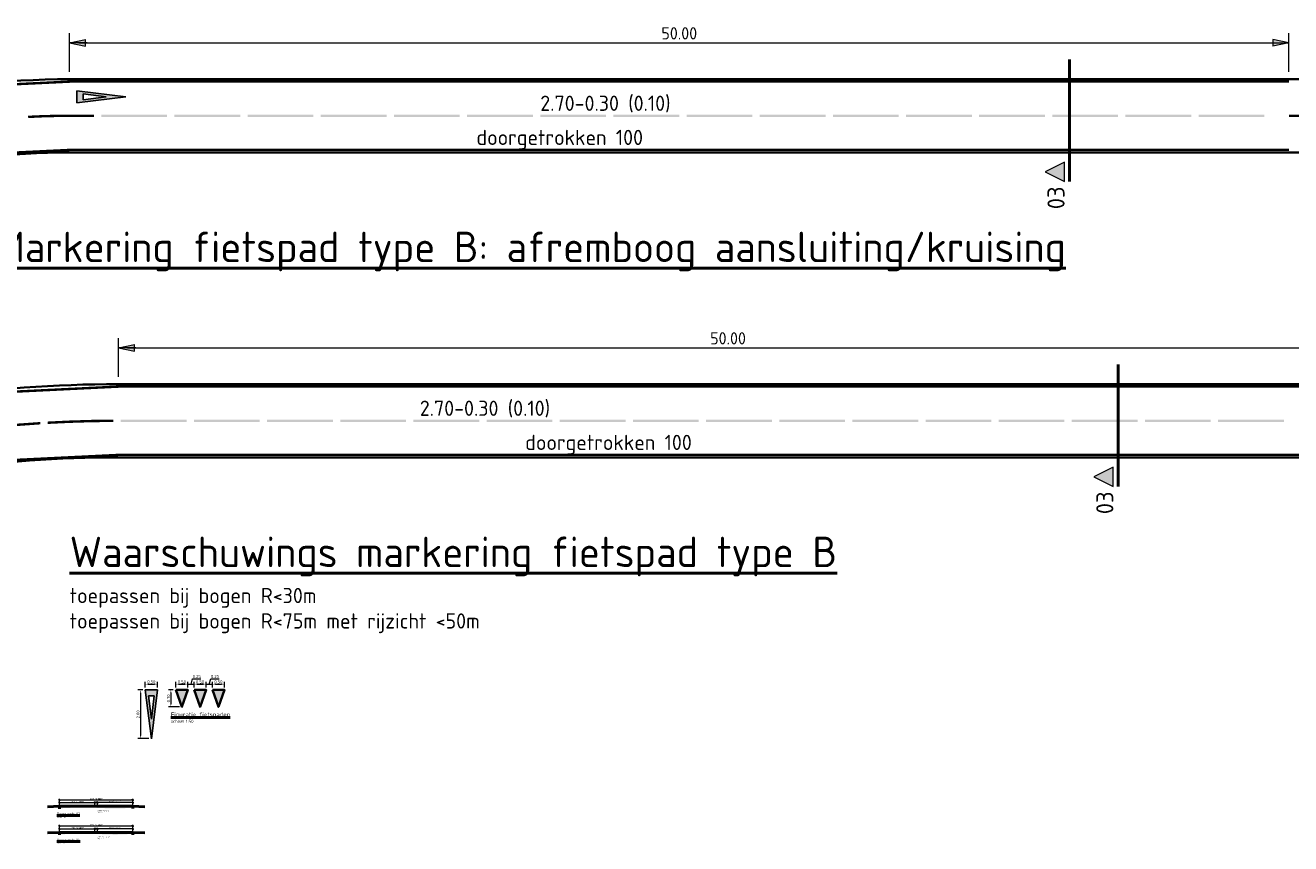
# Model space of a CAD drawing. Header units: metres. Extents: x -699 to 2316, y -1199 to 781.
# Tile 189 of 256: x 89 to 141, y -108 to -74. Entities that reach past the tile are written whole.
import ezdxf
from ezdxf.enums import TextEntityAlignment as Align

# ---------------------------------------------------------------- set-up
doc = ezdxf.new("R2010")
doc.units = ezdxf.units.M
doc.header["$PDMODE"] = 1
doc.linetypes.add('XX-CENTER', pattern=[8, 5, -1, 1, -1])
for name, color, linetype, lineweight in [('mk-nw-algemeen', 7, 'Continuous', 25), ('N-WE-VH-KANTVERHARDING-G', 210, 'Continuous', 35), ('N-WE-VH-KANTVERHARDING-GD', 210, 'Continuous', 50), ('N-WE-VW-MARKERING_DWARS_DRIEHOEK_5070-G', 7, 'VW-HAAIETAND70-L-N', 35), ('N-WE-VW-MARKERING_LANGS_STREEP_DOORGETROKKEN_010-G', 7, 'Continuous', 13), ('X-XX-AL-M', 7, 'Continuous', 18), ('X-XX-AL-T25', 7, 'Continuous', 25), ('X-XX-AL-T50', 130, 'Continuous', 50), ('X-XX-AL-VERWIJZING_DOORSNEDE-G', 7, 'XX-CENTER', 18)]:
    doc.layers.add(name, color=color, linetype=linetype, lineweight=lineweight)
doc.styles.add('NLCS-ISO', font='NLCS-ISO.ttf')
doc.styles.add('NLCS-ISO Standaard', font='NLCS-ISO.ttf')
doc.styles.add('NLCS-ISO-M50-T25', font='NLCS-ISO.ttf', dxfattribs={"height": 0.125})
doc.styles.add('rtw_iso', font='iso-rtw.shx')
doc.linetypes.add('VW-HAAIETAND70-L-N', pattern='A,0,-0.5,[149,NLCS.SHX,S=1,R=0,X=-0.625,Y=0],-0.5', length=1)
doc.dimstyles.new('NLCS-M200-T25-Pijl', dxfattribs={"dimtxt": 0.5, "dimasz": 0.375, "dimexe": 0.4, "dimexo": 0.4, "dimgap": 0.14, "dimtad": 1, "dimlfac": -1, "dimzin": 0, "dimdsep": 46, "dimtxsty": 'NLCS-ISO Standaard', "dimblk": 'Pijl', "dimblk1": 'Pijl', "dimblk2": 'Pijl', "dimcen": 2.5, "dimdle": 2, "dimclrd": 256, "dimclre": 256, "dimclrt": 256, "dimadec": 0, "dimazin": 0, "dimtfac": 1, "dimtofl": 0, "dimtmove": 0, "dimatfit": 3, "dimldrblk": 'Pijl', "dimfxl": 1, "dimtolj": 1, "dimtzin": 0, "dimlwd": 18, "dimlwe": 18, "dimarcsym": 0})
doc.dimstyles.new('NLCS-M50-T25-PIJL_A_L2_H1', dxfattribs={"dimscale": 0.05, "dimtxt": 2.5, "dimasz": 2.5, "dimexe": 2, "dimexo": 2, "dimgap": 0.7, "dimtad": 1, "dimzin": 0, "dimdsep": 46, "dimtxsty": 'NLCS-ISO-M50-T25', "dimcen": 0, "dimdle": 2, "dimclrd": 256, "dimclre": 256, "dimclrt": 256, "dimadec": 1, "dimazin": 0, "dimtfac": 1, "dimtdec": 3, "dimtofl": 0, "dimtmove": 0, "dimatfit": 3, "dimfxl": 2, "dimtfillclr": 256, "dimtolj": 1, "dimtzin": 0, "dimlwd": -1, "dimlwe": -1, "dimarcsym": 0})
doc.dimstyles.new('RTW-LGO-20-B', dxfattribs={"dimtxt": 0.05, "dimasz": 0.01, "dimexe": 0.04, "dimexo": 0.04, "dimgap": 0.014, "dimtad": 1, "dimdec": 0, "dimlfac": 1000, "dimzin": 0, "dimdsep": 46, "dimtxsty": 'rtw_iso', "dimblk1": 'RTW-TIC-V1', "dimblk2": 'RTW-TIC-V1', "dimsah": 1, "dimcen": 2.5, "dimdle": 2, "dimclrd": 8, "dimclre": 8, "dimclrt": 256, "dimaunit": 2, "dimadec": 6, "dimazin": 0, "dimtfac": 1, "dimtdec": 4, "dimtmove": 0, "dimatfit": 0, "dimldrblk": 'RTW-TIC-V1', "dimfxl": 1, "dimtolj": 1, "dimtzin": 0, "dimlwd": 18, "dimlwe": 18, "dimarcsym": 0})

# ---------------------------------------------------------------- blocks, each defined once
blk = doc.blocks.new('Pijl')
h = blk.add_hatch(color=256)
h.paths.add_polyline_path([(0, 0), (-1.75, 0.35), (-1.75, 0)])
h.paths.add_polyline_path([(-1.75, 0), (-1.75, -0.35), (0, 0)])
for p, q in [((-1.9, 0), (0, 0)), ((0, 0), (-1.75, 0.35)), ((-1.75, 0.35), (-1.75, -0.35)), ((0, 0), (-1.75, -0.35))]:
    blk.add_line(p, q)
blk = doc.blocks.new('*D2370')
at = {"layer": 'Defpoints', "color": 0, "transparency": 16777216}
for p in [(142.904, -87.367), (92.904, -88.956), (142.904, -88.956)]:
    blk.add_point(p, dxfattribs=at)
at = {"layer": 'X-XX-AL-M', "lineweight": 18, "transparency": 16777216}
for p, q in [((92.904, -88.556), (92.904, -86.967)), ((142.904, -88.556), (142.904, -86.967)), ((93.279, -87.367), (142.529, -87.367))]:
    blk.add_line(p, q, dxfattribs=at)
at = {"layer": 'X-XX-AL-M', "lineweight": 18, "transparency": 16777216, "xscale": 0.375, "yscale": 0.375, "zscale": 0.375, "rotation": 180}
blk.add_blockref('Pijl', (92.904, -87.367), dxfattribs=at)
at = {"layer": 'X-XX-AL-M', "lineweight": 18, "transparency": 16777216, "xscale": 0.375, "yscale": 0.375, "zscale": 0.375}
blk.add_blockref('Pijl', (142.904, -87.367), dxfattribs=at)
at = {"layer": 'X-XX-AL-M', "transparency": 16777216, "insert": (117.904, -86.977), "char_height": 0.5, "attachment_point": 5, "style": 'NLCS-ISO Standaard'}
blk.add_mtext('\\A1;50.00', dxfattribs=at)
blk = doc.blocks.new('voorrang_250')
h = blk.add_hatch(color=256)
h.paths.add_polyline_path([(0.25, 2), (0, 2), (-0.25, 2), (0, 0)])
h.paths.add_polyline_path([(0.118, 1.75), (0, 0.806), (-0.118, 1.75), (0, 1.75)], flags=16)
for p, q in [((0, 0), (-0.25, 2)), ((0, 2), (-0.25, 2)), ((0, 0.806), (-0.118, 1.75)), ((0, 1.75), (-0.118, 1.75)), ((0, 0), (0.25, 2)), ((0, 2), (0.25, 2)), ((0, 0.806), (0.118, 1.75)), ((0, 1.75), (0.118, 1.75))]:
    blk.add_line(p, q)
blk = doc.blocks.new('*D2371')
at = {"layer": 'Defpoints', "color": 0, "transparency": 16777216}
for p in [(140.904, -74.867), (90.904, -76.456), (140.904, -76.456)]:
    blk.add_point(p, dxfattribs=at)
at = {"layer": 'X-XX-AL-M', "lineweight": 18, "transparency": 16777216}
for p, q in [((90.904, -76.056), (90.904, -74.467)), ((140.904, -76.056), (140.904, -74.467)), ((91.279, -74.867), (140.529, -74.867))]:
    blk.add_line(p, q, dxfattribs=at)
at = {"layer": 'X-XX-AL-M', "lineweight": 18, "transparency": 16777216, "xscale": 0.375, "yscale": 0.375, "zscale": 0.375, "rotation": 180}
blk.add_blockref('Pijl', (90.904, -74.867), dxfattribs=at)
at = {"layer": 'X-XX-AL-M', "lineweight": 18, "transparency": 16777216, "xscale": 0.375, "yscale": 0.375, "zscale": 0.375}
blk.add_blockref('Pijl', (140.904, -74.867), dxfattribs=at)
at = {"layer": 'X-XX-AL-M', "transparency": 16777216, "insert": (115.904, -74.477), "char_height": 0.5, "attachment_point": 5, "style": 'NLCS-ISO Standaard'}
blk.add_mtext('\\A1;50.00', dxfattribs=at)
blk = doc.blocks.new('DP')
at = {"linetype": 'Continuous'}
blk.add_hatch(color=256, dxfattribs=at).paths.add_polyline_path([(4, 1), (2, 5), (0, 1)])
at = {"linetype": 'Continuous', "flags": 128}
blk.add_lwpolyline([(4, 1), (2, 5), (0, 1), (4, 1)], dxfattribs=at)
at = {"lineweight": 35, "style": 'rtw_iso'}
blk.add_attdef('DP', text='', height=3.5, rotation=360, dxfattribs=at).set_placement((-1, 1), align=Align.RIGHT)
blk = doc.blocks.new('RTW-TIC-V1')
at = {"color": 0, "lineweight": 18}
for p, q in [((0, 0), (-5, 0)), ((-1.4, -1.4), (1.4, 1.4)), ((0, 0), (0, 4)), ((0, 0), (4, 0)), ((0, 0), (0, -4))]:
    blk.add_line(p, q, dxfattribs=at)
blk = doc.blocks.new('*D2390')
at = {"layer": 'Defpoints', "color": 0, "transparency": 16777216}
for p in [(90.493, -107.224), (93.493, -106.96), (93.493, -107.224)]:
    blk.add_point(p, dxfattribs=at)
at = {"layer": 'X-XX-AL-M', "color": 8, "lineweight": 18, "transparency": 16777216}
for p, q in [((90.493, -107.184), (90.493, -106.92)), ((90.503, -106.96), (93.483, -106.96)), ((93.493, -107.184), (93.493, -106.92))]:
    blk.add_line(p, q, dxfattribs=at)
at = {"layer": 'X-XX-AL-M', "color": 8, "lineweight": 18, "transparency": 16777216, "xscale": 0.01, "yscale": 0.01, "zscale": 0.01, "rotation": 180}
blk.add_blockref('RTW-TIC-V1', (90.493, -106.96), dxfattribs=at)
at = {"layer": 'X-XX-AL-M', "color": 8, "lineweight": 18, "transparency": 16777216, "xscale": 0.01, "yscale": 0.01, "zscale": 0.01}
blk.add_blockref('RTW-TIC-V1', (93.493, -106.96), dxfattribs=at)
at = {"layer": 'X-XX-AL-M', "transparency": 16777216, "insert": (91.993, -106.916), "char_height": 0.05, "attachment_point": 5, "style": 'NLCS-ISO'}
blk.add_mtext('\\A1;3000 (variabel)', dxfattribs=at)
blk = doc.blocks.new('*D2391')
at = {"layer": 'Defpoints', "color": 0, "transparency": 16777216}
for p in [(90.493, -107.224), (91.943, -107.076), (91.943, -107.204)]:
    blk.add_point(p, dxfattribs=at)
at = {"layer": 'X-XX-AL-M', "color": 8, "lineweight": 18, "transparency": 16777216}
for p, q in [((90.493, -107.184), (90.493, -107.036)), ((90.503, -107.076), (91.933, -107.076)), ((91.943, -107.164), (91.943, -107.036))]:
    blk.add_line(p, q, dxfattribs=at)
at = {"layer": 'X-XX-AL-M', "color": 8, "lineweight": 18, "transparency": 16777216, "xscale": 0.01, "yscale": 0.01, "zscale": 0.01, "rotation": 180}
blk.add_blockref('RTW-TIC-V1', (90.493, -107.076), dxfattribs=at)
at = {"layer": 'X-XX-AL-M', "color": 8, "lineweight": 18, "transparency": 16777216, "xscale": 0.01, "yscale": 0.01, "zscale": 0.01}
blk.add_blockref('RTW-TIC-V1', (91.943, -107.076), dxfattribs=at)
at = {"layer": 'X-XX-AL-M', "transparency": 16777216, "insert": (91.218, -107.032), "char_height": 0.05, "attachment_point": 5, "style": 'NLCS-ISO'}
blk.add_mtext('\\A1;1450 (variabel)', dxfattribs=at)
blk = doc.blocks.new('*D2392')
at = {"layer": 'Defpoints', "color": 0, "transparency": 16777216}
for p in [(91.943, -107.204), (92.043, -107.076), (92.043, -107.204)]:
    blk.add_point(p, dxfattribs=at)
at = {"layer": 'X-XX-AL-M', "color": 8, "lineweight": 18, "transparency": 16777216}
for p, q in [((91.943, -107.164), (91.943, -107.036)), ((91.953, -107.076), (92.033, -107.076)), ((92.043, -107.164), (92.043, -107.036))]:
    blk.add_line(p, q, dxfattribs=at)
at = {"layer": 'X-XX-AL-M', "color": 8, "lineweight": 18, "transparency": 16777216, "xscale": 0.01, "yscale": 0.01, "zscale": 0.01, "rotation": 180}
blk.add_blockref('RTW-TIC-V1', (91.943, -107.076), dxfattribs=at)
at = {"layer": 'X-XX-AL-M', "color": 8, "lineweight": 18, "transparency": 16777216, "xscale": 0.01, "yscale": 0.01, "zscale": 0.01}
blk.add_blockref('RTW-TIC-V1', (92.043, -107.076), dxfattribs=at)
at = {"layer": 'X-XX-AL-M', "transparency": 16777216, "insert": (91.993, -107.037), "char_height": 0.05, "attachment_point": 5, "style": 'NLCS-ISO'}
blk.add_mtext('\\A1;100', dxfattribs=at)
blk = doc.blocks.new('*D2393')
at = {"layer": 'Defpoints', "color": 0, "transparency": 16777216}
for p in [(92.043, -107.076), (92.043, -107.204), (93.493, -107.224)]:
    blk.add_point(p, dxfattribs=at)
at = {"layer": 'X-XX-AL-M', "color": 8, "lineweight": 18, "transparency": 16777216}
for p, q in [((92.043, -107.164), (92.043, -107.036)), ((93.483, -107.076), (92.053, -107.076)), ((93.493, -107.184), (93.493, -107.036))]:
    blk.add_line(p, q, dxfattribs=at)
at = {"layer": 'X-XX-AL-M', "color": 8, "lineweight": 18, "transparency": 16777216, "xscale": 0.01, "yscale": 0.01, "zscale": 0.01, "rotation": 180}
blk.add_blockref('RTW-TIC-V1', (92.043, -107.076), dxfattribs=at)
at = {"layer": 'X-XX-AL-M', "color": 8, "lineweight": 18, "transparency": 16777216, "xscale": 0.01, "yscale": 0.01, "zscale": 0.01}
blk.add_blockref('RTW-TIC-V1', (93.493, -107.076), dxfattribs=at)
at = {"layer": 'X-XX-AL-M', "transparency": 16777216, "insert": (92.768, -107.032), "char_height": 0.05, "attachment_point": 5, "style": 'NLCS-ISO'}
blk.add_mtext('\\A1;1450 (variabel)', dxfattribs=at)
blk = doc.blocks.new('*D2374')
at = {"layer": 'Defpoints', "color": 0, "transparency": 16777216}
for p in [(90.493, -106.154), (93.493, -105.89), (93.493, -106.154)]:
    blk.add_point(p, dxfattribs=at)
at = {"layer": 'X-XX-AL-M', "color": 8, "lineweight": 18, "transparency": 16777216}
for p, q in [((90.493, -106.114), (90.493, -105.85)), ((93.493, -106.114), (93.493, -105.85)), ((90.503, -105.89), (93.483, -105.89))]:
    blk.add_line(p, q, dxfattribs=at)
at = {"layer": 'X-XX-AL-M', "color": 8, "lineweight": 18, "transparency": 16777216, "xscale": 0.01, "yscale": 0.01, "zscale": 0.01, "rotation": 180}
blk.add_blockref('RTW-TIC-V1', (90.493, -105.89), dxfattribs=at)
at = {"layer": 'X-XX-AL-M', "color": 8, "lineweight": 18, "transparency": 16777216, "xscale": 0.01, "yscale": 0.01, "zscale": 0.01}
blk.add_blockref('RTW-TIC-V1', (93.493, -105.89), dxfattribs=at)
at = {"layer": 'X-XX-AL-M', "transparency": 16777216, "insert": (91.993, -105.846), "char_height": 0.05, "attachment_point": 5, "style": 'NLCS-ISO'}
blk.add_mtext('\\A1;3000 (variabel)', dxfattribs=at)
blk = doc.blocks.new('*D2375')
at = {"layer": 'Defpoints', "color": 0, "transparency": 16777216}
for p in [(90.493, -106.154), (91.943, -106.006), (91.943, -106.134)]:
    blk.add_point(p, dxfattribs=at)
at = {"layer": 'X-XX-AL-M', "color": 8, "lineweight": 18, "transparency": 16777216}
for p, q in [((90.493, -106.114), (90.493, -105.966)), ((90.503, -106.006), (91.933, -106.006)), ((91.943, -106.094), (91.943, -105.966))]:
    blk.add_line(p, q, dxfattribs=at)
at = {"layer": 'X-XX-AL-M', "color": 8, "lineweight": 18, "transparency": 16777216, "xscale": 0.01, "yscale": 0.01, "zscale": 0.01, "rotation": 180}
blk.add_blockref('RTW-TIC-V1', (90.493, -106.006), dxfattribs=at)
at = {"layer": 'X-XX-AL-M', "color": 8, "lineweight": 18, "transparency": 16777216, "xscale": 0.01, "yscale": 0.01, "zscale": 0.01}
blk.add_blockref('RTW-TIC-V1', (91.943, -106.006), dxfattribs=at)
at = {"layer": 'X-XX-AL-M', "transparency": 16777216, "insert": (91.218, -105.962), "char_height": 0.05, "attachment_point": 5, "style": 'NLCS-ISO'}
blk.add_mtext('\\A1;1450 (variabel)', dxfattribs=at)
blk = doc.blocks.new('*D2376')
at = {"layer": 'Defpoints', "color": 0, "transparency": 16777216}
for p in [(91.943, -106.134), (92.043, -106.006), (92.043, -106.134)]:
    blk.add_point(p, dxfattribs=at)
at = {"layer": 'X-XX-AL-M', "color": 8, "lineweight": 18, "transparency": 16777216}
for p, q in [((91.943, -106.094), (91.943, -105.966)), ((91.953, -106.006), (92.033, -106.006)), ((92.043, -106.094), (92.043, -105.966))]:
    blk.add_line(p, q, dxfattribs=at)
at = {"layer": 'X-XX-AL-M', "color": 8, "lineweight": 18, "transparency": 16777216, "xscale": 0.01, "yscale": 0.01, "zscale": 0.01, "rotation": 180}
blk.add_blockref('RTW-TIC-V1', (91.943, -106.006), dxfattribs=at)
at = {"layer": 'X-XX-AL-M', "color": 8, "lineweight": 18, "transparency": 16777216, "xscale": 0.01, "yscale": 0.01, "zscale": 0.01}
blk.add_blockref('RTW-TIC-V1', (92.043, -106.006), dxfattribs=at)
at = {"layer": 'X-XX-AL-M', "transparency": 16777216, "insert": (91.993, -105.967), "char_height": 0.05, "attachment_point": 5, "style": 'NLCS-ISO'}
blk.add_mtext('\\A1;100', dxfattribs=at)
blk = doc.blocks.new('*D2377')
at = {"layer": 'Defpoints', "color": 0, "transparency": 16777216}
for p in [(92.043, -106.006), (92.043, -106.134), (93.493, -106.154)]:
    blk.add_point(p, dxfattribs=at)
at = {"layer": 'X-XX-AL-M', "color": 8, "lineweight": 18, "transparency": 16777216}
for p, q in [((92.043, -106.094), (92.043, -105.966)), ((93.483, -106.006), (92.053, -106.006)), ((93.493, -106.114), (93.493, -105.966))]:
    blk.add_line(p, q, dxfattribs=at)
at = {"layer": 'X-XX-AL-M', "color": 8, "lineweight": 18, "transparency": 16777216, "xscale": 0.01, "yscale": 0.01, "zscale": 0.01, "rotation": 180}
blk.add_blockref('RTW-TIC-V1', (92.043, -106.006), dxfattribs=at)
at = {"layer": 'X-XX-AL-M', "color": 8, "lineweight": 18, "transparency": 16777216, "xscale": 0.01, "yscale": 0.01, "zscale": 0.01}
blk.add_blockref('RTW-TIC-V1', (93.493, -106.006), dxfattribs=at)
at = {"layer": 'X-XX-AL-M', "transparency": 16777216, "insert": (92.768, -105.962), "char_height": 0.05, "attachment_point": 5, "style": 'NLCS-ISO'}
blk.add_mtext('\\A1;1450 (variabel)', dxfattribs=at)
blk = doc.blocks.new('NLCS_Haai70')
at = {"linetype": 'Continuous'}
blk.add_hatch(color=256, dxfattribs=at).paths.add_polyline_path([(-0.25, 0), (0.25, 0), (0, -0.7)])
blk.add_lwpolyline([(-0.25, 0), (0.25, 0), (0, -0.7)], close=True, dxfattribs=at)
blk = doc.blocks.new('*D2406')
at = {"layer": 'Defpoints', "color": 0, "transparency": 16777216}
for p in [(94.005, -101.385), (93.804, -103.385), (94.255, -103.385)]:
    blk.add_point(p, dxfattribs=at)
at = {"layer": 'X-XX-AL-M', "transparency": 16777216}
for p, q in [((93.905, -101.385), (93.704, -101.385)), ((93.804, -101.51), (93.804, -103.26)), ((94.155, -103.385), (93.704, -103.385))]:
    blk.add_line(p, q, dxfattribs=at)
for points in [[(93.783, -101.51), (93.825, -101.51), (93.804, -101.385)], [(93.783, -103.26), (93.825, -103.26), (93.804, -103.385)]]:
    blk.add_solid(points, dxfattribs=at)
at = {"layer": 'X-XX-AL-M', "transparency": 16777216, "insert": (93.706, -102.385), "char_height": 0.125, "attachment_point": 5, "rotation": 90, "style": 'NLCS-ISO-M50-T25'}
blk.add_mtext('\\A1;2.00', dxfattribs=at)
blk = doc.blocks.new('*D2407')
at = {"layer": 'Defpoints', "color": 0, "transparency": 16777216}
for p in [(94.505, -101.15), (94.005, -101.385), (94.505, -101.385)]:
    blk.add_point(p, dxfattribs=at)
at = {"layer": 'X-XX-AL-M', "transparency": 16777216}
for p, q in [((94.005, -101.285), (94.005, -101.05)), ((94.13, -101.15), (94.38, -101.15)), ((94.505, -101.285), (94.505, -101.05))]:
    blk.add_line(p, q, dxfattribs=at)
for points in [[(94.13, -101.129), (94.13, -101.171), (94.005, -101.15)], [(94.38, -101.129), (94.38, -101.171), (94.505, -101.15)]]:
    blk.add_solid(points, dxfattribs=at)
at = {"layer": 'X-XX-AL-M', "transparency": 16777216, "insert": (94.255, -101.052), "char_height": 0.125, "attachment_point": 5, "style": 'NLCS-ISO-M50-T25'}
blk.add_mtext('\\A1;0.50', dxfattribs=at)
blk = doc.blocks.new('*D2408')
at = {"layer": 'Defpoints', "color": 0, "transparency": 16777216}
for p in [(95.755, -101.15), (95.255, -101.385), (95.755, -101.385)]:
    blk.add_point(p, dxfattribs=at)
at = {"layer": 'X-XX-AL-M', "transparency": 16777216}
for p, q in [((95.255, -101.285), (95.255, -101.05)), ((95.38, -101.15), (95.63, -101.15)), ((95.755, -101.285), (95.755, -101.05))]:
    blk.add_line(p, q, dxfattribs=at)
for points in [[(95.38, -101.129), (95.38, -101.171), (95.255, -101.15)], [(95.63, -101.129), (95.63, -101.171), (95.755, -101.15)]]:
    blk.add_solid(points, dxfattribs=at)
at = {"layer": 'X-XX-AL-M', "transparency": 16777216, "insert": (95.505, -101.052), "char_height": 0.125, "attachment_point": 5, "style": 'NLCS-ISO-M50-T25'}
blk.add_mtext('\\A1;0.50', dxfattribs=at)
blk = doc.blocks.new('*D2419')
at = {"layer": 'Defpoints', "color": 0, "transparency": 16777216}
for p in [(96.005, -101.15), (95.755, -101.385), (96.005, -101.385)]:
    blk.add_point(p, dxfattribs=at)
at = {"layer": 'X-XX-AL-M', "transparency": 16777216}
for p, q in [((95.63, -101.15), (95.505, -101.15)), ((95.755, -101.285), (95.755, -101.05)), ((95.755, -101.15), (96.005, -101.15)), ((95.88, -101.15), (95.945, -100.935)), ((95.945, -100.935), (96.29, -100.935)), ((96.005, -101.285), (96.005, -101.05)), ((96.13, -101.15), (96.255, -101.15))]:
    blk.add_line(p, q, dxfattribs=at)
for points in [[(95.63, -101.129), (95.63, -101.171), (95.755, -101.15)], [(96.13, -101.129), (96.13, -101.171), (96.005, -101.15)]]:
    blk.add_solid(points, dxfattribs=at)
at = {"layer": 'X-XX-AL-M', "transparency": 16777216, "insert": (96.117, -100.837), "char_height": 0.125, "attachment_point": 5, "style": 'NLCS-ISO-M50-T25'}
blk.add_mtext('\\A1;0.25', dxfattribs=at)
blk = doc.blocks.new('*D2420')
at = {"layer": 'Defpoints', "color": 0, "transparency": 16777216}
for p in [(96.505, -101.15), (96.005, -101.385), (96.505, -101.385)]:
    blk.add_point(p, dxfattribs=at)
at = {"layer": 'X-XX-AL-M', "transparency": 16777216}
for p, q in [((96.005, -101.285), (96.005, -101.05)), ((96.13, -101.15), (96.38, -101.15)), ((96.505, -101.285), (96.505, -101.05))]:
    blk.add_line(p, q, dxfattribs=at)
for points in [[(96.13, -101.129), (96.13, -101.171), (96.005, -101.15)], [(96.38, -101.129), (96.38, -101.171), (96.505, -101.15)]]:
    blk.add_solid(points, dxfattribs=at)
at = {"layer": 'X-XX-AL-M', "transparency": 16777216, "insert": (96.255, -101.052), "char_height": 0.125, "attachment_point": 5, "style": 'NLCS-ISO-M50-T25'}
blk.add_mtext('\\A1;0.50', dxfattribs=at)
blk = doc.blocks.new('*D2421')
at = {"layer": 'Defpoints', "color": 0, "transparency": 16777216}
for p in [(96.755, -101.15), (96.505, -101.385), (96.755, -101.385)]:
    blk.add_point(p, dxfattribs=at)
at = {"layer": 'X-XX-AL-M', "transparency": 16777216}
for p, q in [((96.38, -101.15), (96.255, -101.15)), ((96.505, -101.285), (96.505, -101.05)), ((96.505, -101.15), (96.755, -101.15)), ((96.63, -101.15), (96.695, -100.935)), ((96.695, -100.935), (97.04, -100.935)), ((96.755, -101.285), (96.755, -101.05)), ((96.88, -101.15), (97.005, -101.15))]:
    blk.add_line(p, q, dxfattribs=at)
for points in [[(96.38, -101.129), (96.38, -101.171), (96.505, -101.15)], [(96.88, -101.129), (96.88, -101.171), (96.755, -101.15)]]:
    blk.add_solid(points, dxfattribs=at)
at = {"layer": 'X-XX-AL-M', "transparency": 16777216, "insert": (96.867, -100.837), "char_height": 0.125, "attachment_point": 5, "style": 'NLCS-ISO-M50-T25'}
blk.add_mtext('\\A1;0.25', dxfattribs=at)
blk = doc.blocks.new('*D2422')
at = {"layer": 'Defpoints', "color": 0, "transparency": 16777216}
for p in [(97.255, -101.15), (96.755, -101.385), (97.255, -101.385)]:
    blk.add_point(p, dxfattribs=at)
at = {"layer": 'X-XX-AL-M', "transparency": 16777216}
for p, q in [((96.755, -101.285), (96.755, -101.05)), ((96.88, -101.15), (97.13, -101.15)), ((97.255, -101.285), (97.255, -101.05))]:
    blk.add_line(p, q, dxfattribs=at)
for points in [[(96.88, -101.129), (96.88, -101.171), (96.755, -101.15)], [(97.13, -101.129), (97.13, -101.171), (97.255, -101.15)]]:
    blk.add_solid(points, dxfattribs=at)
at = {"layer": 'X-XX-AL-M', "transparency": 16777216, "insert": (97.005, -101.052), "char_height": 0.125, "attachment_point": 5, "style": 'NLCS-ISO-M50-T25'}
blk.add_mtext('\\A1;0.50', dxfattribs=at)
blk = doc.blocks.new('*D2423')
at = {"layer": 'Defpoints', "color": 0, "transparency": 16777216}
for p in [(95.255, -101.385), (95.054, -102.085), (95.505, -102.085)]:
    blk.add_point(p, dxfattribs=at)
at = {"layer": 'X-XX-AL-M', "transparency": 16777216}
for p, q in [((95.155, -101.385), (94.954, -101.385)), ((95.054, -101.51), (95.054, -101.96)), ((95.405, -102.085), (94.954, -102.085))]:
    blk.add_line(p, q, dxfattribs=at)
for points in [[(95.033, -101.51), (95.075, -101.51), (95.054, -101.385)], [(95.033, -101.96), (95.075, -101.96), (95.054, -102.085)]]:
    blk.add_solid(points, dxfattribs=at)
at = {"layer": 'X-XX-AL-M', "transparency": 16777216, "insert": (94.956, -101.735), "char_height": 0.125, "attachment_point": 5, "rotation": 90, "style": 'NLCS-ISO-M50-T25'}
blk.add_mtext('\\A1;0.70', dxfattribs=at)

msp = doc.modelspace()

# ---------------------------------------------------------------- hatches: boundary and pattern name
at = {"layer": 'N-WE-VH-KANTVERHARDING-GD'}
for points in [[(93.4932, -106.1543), (90.4932, -106.1543), (90.4932, -106.2415, -0.0288689), (92.2799, -106.2311, 0.032822), (93.4932, -106.2145)], [(93.4932, -107.2243), (90.4932, -107.2243), (90.4932, -107.3115, -0.0288689), (92.2799, -107.3011, 0.032822), (93.4932, -107.2845)]]:
    msp.add_hatch(color=254, dxfattribs=at).paths.add_polyline_path(points)

# ---------------------------------------------------------------- linework, layer by layer
at = {"layer": 'N-WE-VH-KANTVERHARDING-G'}
for p, q in [((185.1932, -76.3558), (90.9041, -76.3558)), ((185.1932, -79.3558), (90.9041, -79.3558)), ((187.1932, -88.8558), (92.9041, -88.8558)), ((187.1932, -91.8558), (92.9041, -91.8558))]:
    msp.add_line(p, q, dxfattribs=at)
for centre, radius, end in [((90.9041, -109.3558), 33, 117.69716), ((90.9041, -109.3558), 30, 117.69716), ((92.9041, -141.8558), 53, 106.74444), ((92.9041, -141.8558), 50, 106.74767)]:
    msp.add_arc(centre, radius, 90, end, dxfattribs=at)
at = {"layer": 'N-WE-VH-KANTVERHARDING-GD'}
for p, q in [((90.4932, -106.1543), (89.9932, -106.1793)), ((93.4932, -106.1543), (93.9932, -106.1793)), ((90.4932, -107.2243), (89.9932, -107.2493)), ((93.4932, -107.2243), (93.9932, -107.2493))]:
    msp.add_line(p, q, dxfattribs=at)
for points in [[(93.4932, -106.2529), (93.4932, -106.1543), (90.4932, -106.1543), (90.4932, -106.2616)], [(93.4932, -107.3229), (93.4932, -107.2243), (90.4932, -107.2243), (90.4932, -107.3316)]]:
    msp.add_lwpolyline(points, dxfattribs=at)
at = {"layer": 'N-WE-VH-KANTVERHARDING-GD', "const_width": 0.02}
for points in [[(91.9432, -106.1343), (92.0432, -106.1343)], [(91.9432, -107.2043), (92.0432, -107.2043)]]:
    msp.add_lwpolyline(points, dxfattribs=at)
at = {"layer": 'N-WE-VW-MARKERING_LANGS_STREEP_DOORGETROKKEN_010-G', "const_width": 0.1}
for points in [[(140.9041, -76.4558), (90.9041, -76.4558, 0.1214435), (75.6122, -80.2256, -0.1214435), (68.5938, -81.9558), (66.5938, -81.9558)], [(91.9006, -77.8558), (90.9041, -77.8558, 0.0135208), (89.2014, -77.9018)], [(140.9041, -79.2558), (90.9041, -79.2558, 0.1214435), (76.9136, -82.7047, -0.1214435), (68.5938, -84.7558), (66.5938, -84.7558)], [(142.9041, -88.9558), (92.9041, -88.9558, 0.0731921), (77.6633, -91.1988, 0.0731921)], [(89.7026, -90.4554, 0.0131075), (87.0134, -90.6938)], [(92.7005, -90.3562, 0.0131075), (90.0021, -90.4376)], [(142.9041, -91.7558), (92.9041, -91.7558, 0.0732054), (78.4675, -93.8808, 0.0732054)]]:
    msp.add_lwpolyline(points, format="xyb", dxfattribs=at)
msp.add_lwpolyline([(140.9016, -77.8558), (142.9016, -77.8558)], dxfattribs=at)
at = {"layer": 'N-WE-VW-MARKERING_LANGS_STREEP_DOORGETROKKEN_010-G'}
for points in [[(92.2016, -77.9058), (94.9016, -77.9058), (92.2016, -77.8058), (94.9016, -77.8058)], [(95.2016, -77.9058), (97.9016, -77.9058), (95.2016, -77.8058), (97.9016, -77.8058)], [(98.2016, -77.9058), (100.9016, -77.9058), (98.2016, -77.8058), (100.9016, -77.8058)], [(101.2016, -77.9058), (103.9016, -77.9058), (101.2016, -77.8058), (103.9016, -77.8058)], [(104.2016, -77.9058), (106.9016, -77.9058), (104.2016, -77.8058), (106.9016, -77.8058)], [(107.2016, -77.9058), (109.9016, -77.9058), (107.2016, -77.8058), (109.9016, -77.8058)], [(110.2016, -77.9058), (112.9016, -77.9058), (110.2016, -77.8058), (112.9016, -77.8058)], [(113.2016, -77.9058), (115.9016, -77.9058), (113.2016, -77.8058), (115.9016, -77.8058)], [(116.2016, -77.9058), (118.9016, -77.9058), (116.2016, -77.8058), (118.9016, -77.8058)], [(119.2016, -77.9058), (121.9016, -77.9058), (119.2016, -77.8058), (121.9016, -77.8058)], [(122.2016, -77.9058), (124.9016, -77.9058), (122.2016, -77.8058), (124.9016, -77.8058)], [(125.2016, -77.9058), (127.9016, -77.9058), (125.2016, -77.8058), (127.9016, -77.8058)], [(128.2016, -77.9058), (130.9016, -77.9058), (128.2016, -77.8058), (130.9016, -77.8058)], [(131.2016, -77.9058), (133.9016, -77.9058), (131.2016, -77.8058), (133.9016, -77.8058)], [(134.2016, -77.9058), (136.9016, -77.9058), (134.2016, -77.8058), (136.9016, -77.8058)], [(137.2016, -77.9058), (139.9016, -77.9058), (137.2016, -77.8058), (139.9016, -77.8058)], [(93.0015, -90.4058), (95.7015, -90.4058), (93.0015, -90.3058), (95.7015, -90.3058)], [(96.0015, -90.4058), (98.7015, -90.4058), (96.0015, -90.3058), (98.7015, -90.3058)], [(99.0015, -90.4058), (101.7015, -90.4058), (99.0015, -90.3058), (101.7015, -90.3058)], [(102.0015, -90.4058), (104.7015, -90.4058), (102.0015, -90.3058), (104.7015, -90.3058)], [(105.0015, -90.4058), (107.7015, -90.4058), (105.0015, -90.3058), (107.7015, -90.3058)], [(108.0015, -90.4058), (110.7015, -90.4058), (108.0015, -90.3058), (110.7015, -90.3058)], [(111.0015, -90.4058), (113.7015, -90.4058), (111.0015, -90.3058), (113.7015, -90.3058)], [(114.0015, -90.4058), (116.7015, -90.4058), (114.0015, -90.3058), (116.7015, -90.3058)], [(117.0015, -90.4058), (119.7015, -90.4058), (117.0015, -90.3058), (119.7015, -90.3058)], [(120.0015, -90.4058), (122.7015, -90.4058), (120.0015, -90.3058), (122.7015, -90.3058)], [(123.0015, -90.4058), (125.7015, -90.4058), (123.0015, -90.3058), (125.7015, -90.3058)], [(126.0015, -90.4058), (128.7015, -90.4058), (126.0015, -90.3058), (128.7015, -90.3058)], [(129.0015, -90.4058), (131.7015, -90.4058), (129.0015, -90.3058), (131.7015, -90.3058)], [(132.0015, -90.4058), (134.7015, -90.4058), (132.0015, -90.3058), (134.7015, -90.3058)], [(135.0015, -90.4058), (137.7015, -90.4058), (135.0015, -90.3058), (137.7015, -90.3058)], [(138.0015, -90.4058), (140.7015, -90.4058), (138.0015, -90.3058), (140.7015, -90.3058)]]:
    msp.add_solid(points, dxfattribs=at)
at = {"layer": 'X-XX-AL-VERWIJZING_DOORSNEDE-G', "lineweight": 50}
for p, q in [((131.9041, -80.5561), (131.9041, -75.4925)), ((133.9041, -93.0561), (133.9041, -87.9925))]:
    msp.add_line(p, q, dxfattribs=at)

# ---------------------------------------------------------------- block references
at = {"layer": 'mk-nw-algemeen', "rotation": 90.0000000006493}
msp.add_blockref('voorrang_250', (93.2041, -77.0808), dxfattribs=at)
at = {"layer": 'mk-nw-algemeen'}
msp.add_blockref('voorrang_250', (94.2551, -103.3854), dxfattribs=at)
at = {"layer": 'N-WE-VW-MARKERING_DWARS_DRIEHOEK_5070-G'}
for p in [(95.5051, -101.3854), (96.2551, -101.3854), (97.0051, -101.3854)]:
    msp.add_blockref('NLCS_Haai70', p, dxfattribs=at)
at = {"layer": 'X-XX-AL-VERWIJZING_DOORSNEDE-G', "linetype": 'Continuous'}
ref = msp.add_blockref('DP', (131.9041, -80.5561), dxfattribs=dict(at, xscale=0.1999999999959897, yscale=0.1999999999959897, zscale=0.1999999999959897, rotation=89.99999997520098))
ref.add_attrib('DP', '03', dxfattribs={"layer": '0', "lineweight": 35, "height": 0.7, "rotation": 90, "style": 'NLCS-ISO'}).set_placement((131.7041, -80.756), align=Align.RIGHT)
ref = msp.add_blockref('DP', (133.9041, -93.0561), dxfattribs=dict(at, xscale=0.1999999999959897, yscale=0.1999999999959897, zscale=0.1999999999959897, rotation=89.99999997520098))
ref.add_attrib('DP', '03', dxfattribs={"layer": '0', "lineweight": 35, "height": 0.7, "rotation": 90, "style": 'NLCS-ISO'}).set_placement((133.7041, -93.256), align=Align.RIGHT)

# ---------------------------------------------------------------- texts
at = {"layer": 'X-XX-AL-M', "style": 'NLCS-ISO'}
for p in [(92.0447, -106.4267), (92.0447, -107.4967)]:
    msp.add_text('wegenverf', height=0.036, dxfattribs=at).set_placement(p)
at = {"layer": 'X-XX-AL-M', "char_height": 0.05, "attachment_point": 7, "style": 'NLCS-ISO'}
for s, insert in [('0.30-2.70 (0.10)', (92.0447, -106.3667)), ('2.00-1.00 (0.10)', (92.0447, -107.4367))]:
    msp.add_mtext(s, dxfattribs=dict(at, insert=insert))
at = {"layer": 'X-XX-AL-T25', "style": 'NLCS-ISO'}
for s, p in [('2.70-0.30 (0.10)', (110.2042, -77.6558)), ('doorgetrokken 100', (107.585, -79.0558)), ('2.70-0.30 (0.10)', (105.2628, -90.1558)), ('doorgetrokken 100', (109.585, -91.5558))]:
    msp.add_text(s, height=0.625, rotation=360, dxfattribs=at).set_placement(p)
at = {"layer": 'X-XX-AL-T25'}
for s, height, style, p in [('schaal 1:50', 0.125, 'NLCS-ISO-M50-T25', (95.054, -102.7354)), ('schaal 1:25', 0.05, 'NLCS-ISO', (90.3794, -106.6181)), ('schaal 1:25', 0.05, 'NLCS-ISO', (90.3794, -107.6881))]:
    msp.add_text(s, height=height, dxfattribs=dict(at, style=style)).set_placement(p)
at = {"layer": 'X-XX-AL-T25', "insert": (90.9041, -97.2058), "char_height": 0.625, "width": 48.253748, "attachment_point": 1, "style": 'NLCS-ISO'}
msp.add_mtext('toepassen bij bogen R<30m\\Ptoepassen bij bogen R<75m met rijzicht <50m', dxfattribs=at)
at = {"layer": 'X-XX-AL-T50'}
for s, height, style, p in [('%%UMarkering fietspad type B: afremboog aansluiting/kruising', 1.25, 'NLCS-ISO', (87.9041, -83.8558)), ('%%UWaarschuwings markering fietspad type B', 1.25, 'NLCS-ISO', (90.9041, -96.3558)), ('%%UFiguratie fietspaden', 0.175, 'NLCS-ISO-M50-T25', (95.054, -102.4854)), ('%%UDoorsnede 02', 0.1, 'NLCS-ISO', (90.3794, -106.5081)), ('%%UDoorsnede 04', 0.1, 'NLCS-ISO', (90.3794, -107.5781))]:
    msp.add_text(s, height=height, dxfattribs=dict(at, style=style)).set_placement(p)

# ---------------------------------------------------------------- dimensions: what is measured, and where the dimension line sits
at = {"layer": 'X-XX-AL-M'}
for base, p1, p2, dimstyle, picture, middle in [((140.9041, -74.8669), (90.9041, -76.4558), (140.9041, -76.4558), 'NLCS-M200-T25-Pijl', '*D2371', (115.9041, -74.4769)), ((142.9041, -87.3669), (92.9041, -88.9558), (142.9041, -88.9558), 'NLCS-M200-T25-Pijl', '*D2370', (117.9041, -86.9769)), ((94.5051, -101.1499), (94.0051, -101.3854), (94.5051, -101.3854), 'NLCS-M50-T25-PIJL_A_L2_H1', '*D2407', (94.2551, -101.0524)), ((95.7551, -101.1499), (95.2551, -101.3854), (95.7551, -101.3854), 'NLCS-M50-T25-PIJL_A_L2_H1', '*D2408', (95.5051, -101.0524))]:
    dim = msp.add_linear_dim(base=base, p1=p1, p2=p2, dimstyle=dimstyle, dxfattribs=at)
    dim.commit()
    dim.dimension.update_dxf_attribs({"geometry": picture, "text_midpoint": middle})
for base, p1, p2, picture, middle in [((96.0051, -101.1499), (95.7551, -101.3854), (96.0051, -101.3854), '*D2419', (95.9796, -100.8374)), ((96.5051, -101.1499), (96.0051, -101.3854), (96.5051, -101.3854), '*D2420', (96.2551, -101.0524)), ((96.7551, -101.1499), (96.5051, -101.3854), (96.7551, -101.3854), '*D2421', (96.7296, -100.8374)), ((97.2551, -101.1499), (96.7551, -101.3854), (97.2551, -101.3854), '*D2422', (97.0051, -101.0524))]:
    dim = msp.add_linear_dim(base=base, p1=p1, p2=p2, dimstyle='NLCS-M50-T25-PIJL_A_L2_H1', override={"dimtmove": 1}, dxfattribs=at)
    dim.commit()
    dim.dimension.update_dxf_attribs({"geometry": picture, "text_midpoint": middle})
for base, p1, p2, picture, middle in [((93.804, -103.3854), (94.0051, -101.3854), (94.2551, -103.3854), '*D2406', (93.7065, -102.3854)), ((95.054, -102.0854), (95.2551, -101.3854), (95.5051, -102.0854), '*D2423', (94.9565, -101.7354))]:
    dim = msp.add_linear_dim(base=base, p1=p1, p2=p2, angle=90, dimstyle='NLCS-M50-T25-PIJL_A_L2_H1', dxfattribs=at)
    dim.commit()
    dim.dimension.update_dxf_attribs({"geometry": picture, "text_midpoint": middle})
for base, p1, p2, picture, middle in [((93.4932, -105.8901), (90.4932, -106.1543), (93.4932, -106.1543), '*D2374', (91.9932, -105.8461)), ((91.9432, -106.0058), (90.4932, -106.1543), (91.9432, -106.1343), '*D2375', (91.2182, -105.9618)), ((92.0432, -106.0058), (93.4932, -106.1543), (92.0432, -106.1343), '*D2377', (92.7682, -105.9618)), ((93.4932, -106.9601), (90.4932, -107.2243), (93.4932, -107.2243), '*D2390', (91.9932, -106.9161)), ((91.9432, -107.0758), (90.4932, -107.2243), (91.9432, -107.2043), '*D2391', (91.2182, -107.0318)), ((92.0432, -107.0758), (93.4932, -107.2243), (92.0432, -107.2043), '*D2393', (92.7682, -107.0318))]:
    dim = msp.add_linear_dim(base=base, p1=p1, p2=p2, text='<> (variabel)', dimstyle='RTW-LGO-20-B', override={"dimtxsty": 'NLCS-ISO'}, dxfattribs=at)
    dim.commit()
    dim.dimension.update_dxf_attribs({"geometry": picture, "text_midpoint": middle})
for base, p1, p2, picture, middle in [((92.0432, -106.0058), (91.9432, -106.1343), (92.0432, -106.1343), '*D2376', (91.9932, -106.0058)), ((92.0432, -107.0758), (91.9432, -107.2043), (92.0432, -107.2043), '*D2392', (91.9932, -107.0758))]:
    dim = msp.add_linear_dim(base=base, p1=p1, p2=p2, dimstyle='RTW-LGO-20-B', override={"dimtxsty": 'NLCS-ISO'}, dxfattribs=at)
    dim.commit()
    dim.dimension.update_dxf_attribs({"geometry": picture, "text_midpoint": middle, "dimtype": 160})

doc.saveas('drawing.dxf')
